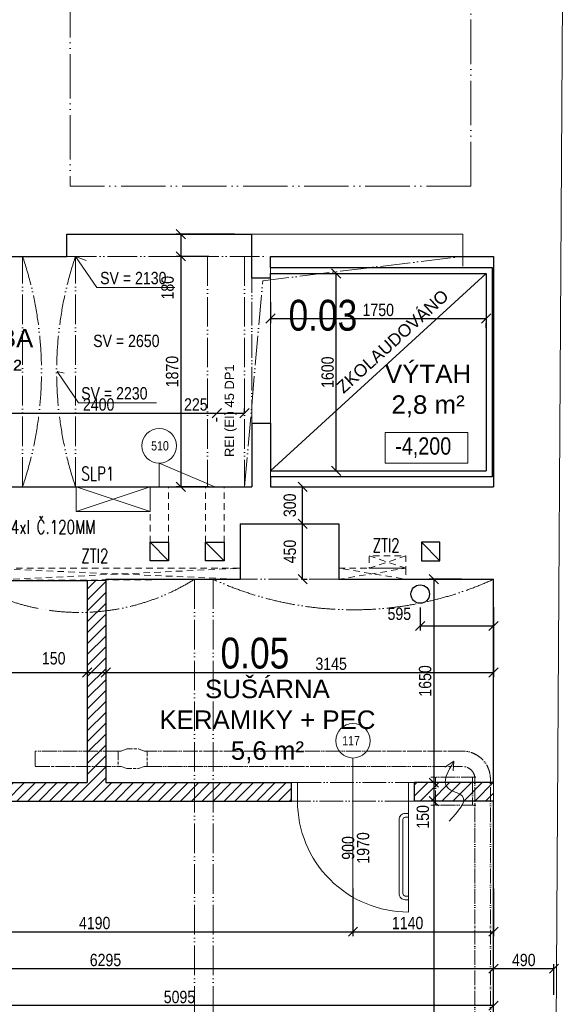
# Model space of a CAD drawing. Header units: millimetres. Extents: x -300958 to -108039, y 30118 to 292543.
# Tile 59 of 256: x -284116 to -279683, y 119277 to 127265. Entities that reach past the tile are written whole.
import ezdxf
from ezdxf.enums import TextEntityAlignment as Align

# ---------------------------------------------------------------- set-up
doc = ezdxf.new("R2010")
doc.units = ezdxf.units.MM
doc.header["$MEASUREMENT"] = 0
doc.linetypes.add('ACAD_ISO05W100', pattern=[33, 24, -3, 0, -3, 0, -3])
doc.linetypes.add('DGN Style 2', pattern=[879.857395, 527.914437, -351.942958])
doc.layers.get('0').update_dxf_attribs({"lineweight": 13})
doc.layers.get('Defpoints').update_dxf_attribs({"color": 3, "lineweight": 13})
for name, color, linetype, lineweight in [('dims', 7, 'Continuous', 9), ('dvere', 7, 'Continuous', 9), ('ETAPY', 7, 'Continuous', 0), ('legenda', 7, 'Continuous', 13), ('Materiály', 1, 'Continuous', 13), ('navrh', 1, 'Continuous', 9), ('popis', 7, 'Continuous', 9), ('PSV', 7, 'Continuous', 13), ('STAVEBNÍ ÚPRAVY', 7, 'Continuous', 13), ('tenka', 7, 'Continuous', 13), ('texts', 3, 'Continuous', 30), ('výškové kóty', 7, 'Continuous', 13), ('walls', 7, 'Continuous', 13), ('zarizovaky', 5, 'Continuous', 9), ('zařizovací předměty', 7, 'Continuous', 9)]:
    doc.layers.add(name, color=color, linetype=linetype, lineweight=lineweight)
doc.styles.add('GENERATED_STYLE_8', font='arial.ttf')
doc.styles.get("Standard").update_dxf_attribs({"font": 'txt.shx'})
doc.styles.add('STYLE-0', font='ARIALN.TTF')
doc.styles.add('Style-Arial', font='arial.ttf')
doc.dimstyles.new('arch', dxfattribs={"dimscale": 50, "dimtxt": 2.5, "dimasz": 2.5, "dimexe": 1.25, "dimexo": 0.9, "dimtad": 1, "dimdec": 0, "dimtxsty": 'STYLE-0', "dimblk": 'ARCHTICK', "dimcen": 2.5, "dimadec": 0, "dimazin": 0, "dimtfac": 1, "dimtdec": 0, "dimtmove": 2, "dimatfit": 3, "dimldrblk": 'ARCHTICK', "dimfxl": 0, "dimarcsym": 0})
pattern_1 = [(45, (-63000, 0), (-44.194174, 44.194174), [])]

# ---------------------------------------------------------------- blocks, each defined once
blk = doc.blocks.new('_ArchTick')
at = {"color": 0, "linetype": 'ByBlock', "flags": 128}
blk.add_lwpolyline([(-0.5, -0.5), (0.5, 0.5)], dxfattribs=at)
blk = doc.blocks.new('*D1930')
at = {"layer": 'Defpoints', "color": 0, "linetype": 'Continuous'}
for p in [(-280457.6, 122725), (-280757.6, 121075), (-280457.6, 121075)]:
    blk.add_point(p, dxfattribs=at)
at = {"layer": 'dims', "color": 0, "linetype": 'Continuous', "lineweight": -2}
for p, q in [((-280532.6, 122725), (-280795.1, 122725)), ((-280757.6, 122725), (-280757.6, 121075)), ((-280532.6, 121075), (-280795.1, 121075))]:
    blk.add_line(p, q, dxfattribs=at)
at = {"layer": 'dims', "color": 0, "linetype": 'Continuous', "lineweight": -2, "xscale": 75, "yscale": 75, "zscale": 75}
for p, rotation in [((-280757.6, 122725), 90), ((-280757.6, 121075), 270)]:
    blk.add_blockref('_ArchTick', p, dxfattribs=dict(at, rotation=rotation))
at = {"layer": 'dims', "color": 0, "linetype": 'Continuous', "insert": (-280827.4, 121900), "char_height": 100, "attachment_point": 5, "rotation": 90, "style": 'STYLE-0'}
blk.add_mtext('1650', dxfattribs=at)
blk = doc.blocks.new('*D1931')
at = {"layer": 'Defpoints', "color": 0, "linetype": 'Continuous'}
for p in [(-286567.6, 119565.7), (-286567.6, 119321.6), (-280272.6, 119321.6)]:
    blk.add_point(p, dxfattribs=at)
at = {"layer": 'dims', "color": 0, "linetype": 'Continuous', "lineweight": -2}
for p, q in [((-286567.6, 119396.6), (-286567.6, 119603.2)), ((-280272.6, 119396.6), (-280272.6, 119603.2)), ((-280272.6, 119565.7), (-286567.6, 119565.7))]:
    blk.add_line(p, q, dxfattribs=at)
at = {"layer": 'dims', "color": 0, "linetype": 'Continuous', "lineweight": -2, "xscale": 75, "yscale": 75, "zscale": 75, "rotation": 180}
blk.add_blockref('_ArchTick', (-286567.6, 119565.7), dxfattribs=at)
at = {"layer": 'dims', "color": 0, "linetype": 'Continuous', "lineweight": -2, "xscale": 75, "yscale": 75, "zscale": 75}
blk.add_blockref('_ArchTick', (-280272.6, 119565.7), dxfattribs=at)
at = {"layer": 'dims', "color": 0, "linetype": 'Continuous', "insert": (-283420.1, 119635.6), "char_height": 100, "attachment_point": 5, "style": 'STYLE-0'}
blk.add_mtext('6295', dxfattribs=at)
blk = doc.blocks.new('*D1932')
at = {"layer": 'Defpoints', "color": 0, "linetype": 'Continuous'}
for p in [(-281911, 123175), (-281821, 123175), (-281897.6, 122725)]:
    blk.add_point(p, dxfattribs=at)
at = {"layer": 'dims', "color": 0, "linetype": 'Continuous', "lineweight": -2}
for p, q in [((-281836, 123175), (-281783.5, 123175)), ((-281821, 122725), (-281821, 123175)), ((-281822.6, 122725), (-281783.5, 122725))]:
    blk.add_line(p, q, dxfattribs=at)
at = {"layer": 'dims', "color": 0, "linetype": 'Continuous', "lineweight": -2, "xscale": 75, "yscale": 75, "zscale": 75}
for p, rotation in [((-281821, 123175), 90), ((-281821, 122725), 270)]:
    blk.add_blockref('_ArchTick', p, dxfattribs=dict(at, rotation=rotation))
at = {"layer": 'dims', "color": 0, "linetype": 'Continuous', "insert": (-281924.4, 122950), "char_height": 100, "attachment_point": 5, "rotation": 90, "style": 'STYLE-0'}
blk.add_mtext('450', dxfattribs=at)
blk = doc.blocks.new('*D1933')
at = {"layer": 'Defpoints', "color": 0, "linetype": 'Continuous'}
for p in [(-282517.6, 124079.9), (-282517.6, 124072.7), (-284917.6, 123754.9)]:
    blk.add_point(p, dxfattribs=at)
at = {"layer": 'dims', "color": 0, "linetype": 'Continuous', "lineweight": -2}
for p, q in [((-284917.6, 123829.9), (-284917.6, 124110.2)), ((-284917.6, 124072.7), (-282517.6, 124072.7)), ((-282517.6, 124004.9), (-282517.6, 124035.2))]:
    blk.add_line(p, q, dxfattribs=at)
at = {"layer": 'dims', "color": 0, "linetype": 'Continuous', "lineweight": -2, "xscale": 75, "yscale": 75, "zscale": 75, "rotation": 180}
blk.add_blockref('_ArchTick', (-284917.6, 124072.7), dxfattribs=at)
at = {"layer": 'dims', "color": 0, "linetype": 'Continuous', "lineweight": -2, "xscale": 75, "yscale": 75, "zscale": 75}
blk.add_blockref('_ArchTick', (-282517.6, 124072.7), dxfattribs=at)
at = {"layer": 'dims', "color": 0, "linetype": 'Continuous', "insert": (-283475.1, 124142.5), "char_height": 100, "attachment_point": 5, "style": 'STYLE-0'}
blk.add_mtext('2400', dxfattribs=at)
blk = doc.blocks.new('*D1934')
at = {"layer": 'Defpoints', "color": 0, "linetype": 'Continuous'}
for p in [(-282297.9, 125525), (-282809.3, 125345), (-282507.6, 125345)]:
    blk.add_point(p, dxfattribs=at)
at = {"layer": 'dims', "color": 0, "linetype": 'Continuous', "lineweight": -2}
for p, q in [((-282372.9, 125525), (-282846.8, 125525)), ((-282809.3, 125525), (-282809.3, 125345)), ((-282582.6, 125345), (-282846.8, 125345))]:
    blk.add_line(p, q, dxfattribs=at)
at = {"layer": 'dims', "color": 0, "linetype": 'Continuous', "lineweight": -2, "xscale": 75, "yscale": 75, "zscale": 75}
for p, rotation in [((-282809.3, 125525), 90), ((-282809.3, 125345), 270)]:
    blk.add_blockref('_ArchTick', p, dxfattribs=dict(at, rotation=rotation))
at = {"layer": 'dims', "color": 0, "linetype": 'Continuous', "insert": (-282916, 125090.6), "char_height": 100, "attachment_point": 5, "rotation": 90, "style": 'STYLE-0'}
blk.add_mtext('180', dxfattribs=at)
blk = doc.blocks.new('*D1935')
at = {"layer": 'Defpoints', "color": 0, "linetype": 'Continuous'}
for p in [(-282292.6, 124072.7), (-282517.6, 124035.2), (-282292.6, 123994.7)]:
    blk.add_point(p, dxfattribs=at)
at = {"layer": 'dims', "color": 0, "linetype": 'Continuous', "lineweight": -2}
for p, q in [((-282517.6, 124072.7), (-282292.6, 124072.7)), ((-282292.6, 124069.7), (-282292.6, 124110.2))]:
    blk.add_line(p, q, dxfattribs=at)
at = {"layer": 'dims', "color": 0, "linetype": 'Continuous', "lineweight": -2, "xscale": 75, "yscale": 75, "zscale": 75, "rotation": 180}
blk.add_blockref('_ArchTick', (-282517.6, 124072.7), dxfattribs=at)
at = {"layer": 'dims', "color": 0, "linetype": 'Continuous', "lineweight": -2, "xscale": 75, "yscale": 75, "zscale": 75}
blk.add_blockref('_ArchTick', (-282292.6, 124072.7), dxfattribs=at)
at = {"layer": 'dims', "color": 0, "linetype": 'Continuous', "insert": (-282687.4, 124142.5), "char_height": 100, "attachment_point": 5, "style": 'STYLE-0'}
blk.add_mtext('225', dxfattribs=at)
blk = doc.blocks.new('*D1936')
at = {"layer": 'Defpoints', "color": 0, "linetype": 'Continuous'}
for p in [(-280867.6, 122571.5), (-280272.6, 122574.8), (-280272.6, 122346.2)]:
    blk.add_point(p, dxfattribs=at)
at = {"layer": 'dims', "color": 0, "linetype": 'Continuous', "lineweight": -2}
for p, q in [((-280867.6, 122496.5), (-280867.6, 122308.7)), ((-280272.6, 122499.8), (-280272.6, 122308.7)), ((-280867.6, 122346.2), (-280272.6, 122346.2))]:
    blk.add_line(p, q, dxfattribs=at)
at = {"layer": 'dims', "color": 0, "linetype": 'Continuous', "lineweight": -2, "xscale": 75, "yscale": 75, "zscale": 75, "rotation": 180}
blk.add_blockref('_ArchTick', (-280867.6, 122346.2), dxfattribs=at)
at = {"layer": 'dims', "color": 0, "linetype": 'Continuous', "lineweight": -2, "xscale": 75, "yscale": 75, "zscale": 75}
blk.add_blockref('_ArchTick', (-280272.6, 122346.2), dxfattribs=at)
at = {"layer": 'dims', "color": 0, "linetype": 'Continuous', "insert": (-281036.7, 122444.4), "char_height": 100, "attachment_point": 5, "style": 'STYLE-0'}
blk.add_mtext('595', dxfattribs=at)
blk = doc.blocks.new('*D1937')
at = {"layer": 'Defpoints', "color": 0, "linetype": 'Continuous'}
for p in [(-282507.6, 125345), (-282809.3, 123475), (-282507.6, 123475)]:
    blk.add_point(p, dxfattribs=at)
at = {"layer": 'dims', "color": 0, "linetype": 'Continuous', "lineweight": -2}
for p, q in [((-282582.6, 125345), (-282846.8, 125345)), ((-282809.3, 125345), (-282809.3, 123475)), ((-282582.6, 123475), (-282846.8, 123475))]:
    blk.add_line(p, q, dxfattribs=at)
at = {"layer": 'dims', "color": 0, "linetype": 'Continuous', "lineweight": -2, "xscale": 75, "yscale": 75, "zscale": 75}
for p, rotation in [((-282809.3, 125345), 90), ((-282809.3, 123475), 270)]:
    blk.add_blockref('_ArchTick', p, dxfattribs=dict(at, rotation=rotation))
at = {"layer": 'dims', "color": 0, "linetype": 'Continuous', "insert": (-282879.1, 124410), "char_height": 100, "attachment_point": 5, "rotation": 90, "style": 'STYLE-0'}
blk.add_mtext('1870', dxfattribs=at)
blk = doc.blocks.new('*D1938')
at = {"layer": 'Defpoints', "color": 0, "linetype": 'Continuous'}
for p in [(-281911, 123475), (-281821, 123475), (-281897.6, 123175)]:
    blk.add_point(p, dxfattribs=at)
at = {"layer": 'dims', "color": 0, "linetype": 'Continuous', "lineweight": -2}
for p, q in [((-281836, 123475), (-281783.5, 123475)), ((-281821, 123175), (-281821, 123475)), ((-281822.6, 123175), (-281783.5, 123175))]:
    blk.add_line(p, q, dxfattribs=at)
at = {"layer": 'dims', "color": 0, "linetype": 'Continuous', "lineweight": -2, "xscale": 75, "yscale": 75, "zscale": 75}
for p, rotation in [((-281821, 123475), 90), ((-281821, 123175), 270)]:
    blk.add_blockref('_ArchTick', p, dxfattribs=dict(at, rotation=rotation))
at = {"layer": 'dims', "color": 0, "linetype": 'Continuous', "insert": (-281924.4, 123325), "char_height": 100, "attachment_point": 5, "rotation": 90, "style": 'STYLE-0'}
blk.add_mtext('300', dxfattribs=at)
blk = doc.blocks.new('*D1945')
at = {"layer": 'Defpoints', "color": 0, "linetype": 'Continuous'}
for p in [(-286567.6, 122394.1), (-283567.6, 122394.1), (-283567.6, 121969.1)]:
    blk.add_point(p, dxfattribs=at)
at = {"layer": 'dims', "color": 0, "linetype": 'Continuous', "lineweight": -2}
for p, q in [((-286567.6, 122319.1), (-286567.6, 121931.6)), ((-283567.6, 122319.1), (-283567.6, 121931.6)), ((-286567.6, 121969.1), (-283567.6, 121969.1))]:
    blk.add_line(p, q, dxfattribs=at)
at = {"layer": 'dims', "color": 0, "linetype": 'Continuous', "lineweight": -2, "xscale": 75, "yscale": 75, "zscale": 75, "rotation": 180}
blk.add_blockref('_ArchTick', (-286567.6, 121969.1), dxfattribs=at)
at = {"layer": 'dims', "color": 0, "linetype": 'Continuous', "lineweight": -2, "xscale": 75, "yscale": 75, "zscale": 75}
blk.add_blockref('_ArchTick', (-283567.6, 121969.1), dxfattribs=at)
at = {"layer": 'dims', "color": 0, "linetype": 'Continuous', "insert": (-285067.6, 122038.9), "char_height": 100, "attachment_point": 5, "style": 'STYLE-0'}
blk.add_mtext('3000', dxfattribs=at)
blk = doc.blocks.new('*D1946')
at = {"layer": 'Defpoints', "color": 0, "linetype": 'Continuous'}
for p in [(-283567.6, 122394.1), (-283417.6, 122404.1), (-283417.6, 121969.1)]:
    blk.add_point(p, dxfattribs=at)
at = {"layer": 'dims', "color": 0, "linetype": 'Continuous', "lineweight": -2}
for p, q in [((-283567.6, 122319.1), (-283567.6, 121931.6)), ((-283417.6, 122329.1), (-283417.6, 121931.6)), ((-283567.6, 121969.1), (-283417.6, 121969.1))]:
    blk.add_line(p, q, dxfattribs=at)
at = {"layer": 'dims', "color": 0, "linetype": 'Continuous', "lineweight": -2, "xscale": 75, "yscale": 75, "zscale": 75, "rotation": 180}
blk.add_blockref('_ArchTick', (-283567.6, 121969.1), dxfattribs=at)
at = {"layer": 'dims', "color": 0, "linetype": 'Continuous', "lineweight": -2, "xscale": 75, "yscale": 75, "zscale": 75}
blk.add_blockref('_ArchTick', (-283417.6, 121969.1), dxfattribs=at)
at = {"layer": 'dims', "color": 0, "linetype": 'Continuous', "insert": (-283839.8, 122083.3), "char_height": 100, "attachment_point": 5, "style": 'STYLE-0'}
blk.add_mtext('150', dxfattribs=at)
blk = doc.blocks.new('*D1947')
at = {"layer": 'Defpoints', "color": 0, "linetype": 'Continuous'}
for p in [(-283417.6, 122404.1), (-280272.6, 122404.1), (-280272.6, 121969.1)]:
    blk.add_point(p, dxfattribs=at)
at = {"layer": 'dims', "color": 0, "linetype": 'Continuous', "lineweight": -2}
for p, q in [((-283417.6, 122329.1), (-283417.6, 121931.6)), ((-280272.6, 122329.1), (-280272.6, 121931.6)), ((-283417.6, 121969.1), (-280272.6, 121969.1))]:
    blk.add_line(p, q, dxfattribs=at)
at = {"layer": 'dims', "color": 0, "linetype": 'Continuous', "lineweight": -2, "xscale": 75, "yscale": 75, "zscale": 75, "rotation": 180}
blk.add_blockref('_ArchTick', (-283417.6, 121969.1), dxfattribs=at)
at = {"layer": 'dims', "color": 0, "linetype": 'Continuous', "lineweight": -2, "xscale": 75, "yscale": 75, "zscale": 75}
blk.add_blockref('_ArchTick', (-280272.6, 121969.1), dxfattribs=at)
at = {"layer": 'dims', "color": 0, "linetype": 'Continuous', "insert": (-281589.9, 122038.9), "char_height": 100, "attachment_point": 5, "style": 'STYLE-0'}
blk.add_mtext('3145', dxfattribs=at)
blk = doc.blocks.new('*D1948')
at = {"layer": 'Defpoints', "color": 0, "linetype": 'Continuous'}
for p in [(-280657.6, 121075), (-280757.6, 120925), (-280472.6, 120925)]:
    blk.add_point(p, dxfattribs=at)
at = {"layer": 'dims', "color": 0, "linetype": 'Continuous', "lineweight": -2}
for p, q in [((-280732.6, 121075), (-280795.1, 121075)), ((-280757.6, 121075), (-280757.6, 120925)), ((-280547.6, 120925), (-280795.1, 120925))]:
    blk.add_line(p, q, dxfattribs=at)
at = {"layer": 'dims', "color": 0, "linetype": 'Continuous', "lineweight": -2, "xscale": 75, "yscale": 75, "zscale": 75}
for p, rotation in [((-280757.6, 121075), 90), ((-280757.6, 120925), 270)]:
    blk.add_blockref('_ArchTick', p, dxfattribs=dict(at, rotation=rotation))
at = {"layer": 'dims', "color": 0, "linetype": 'Continuous', "insert": (-280845.6, 120797.4), "char_height": 100, "attachment_point": 5, "rotation": 90, "style": 'STYLE-0'}
blk.add_mtext('150', dxfattribs=at)
blk = doc.blocks.new('*D1949')
at = {"layer": 'Defpoints', "color": 0, "linetype": 'Continuous'}
for p in [(-280272.6, 120925), (-280757.6, 116980), (-280457.6, 116980)]:
    blk.add_point(p, dxfattribs=at)
at = {"layer": 'dims', "color": 0, "linetype": 'Continuous', "lineweight": -2}
for p, q in [((-280347.6, 120925), (-280795.1, 120925)), ((-280757.6, 120925), (-280757.6, 116980)), ((-280532.6, 116980), (-280795.1, 116980))]:
    blk.add_line(p, q, dxfattribs=at)
at = {"layer": 'dims', "color": 0, "linetype": 'Continuous', "lineweight": -2, "xscale": 75, "yscale": 75, "zscale": 75}
for p, rotation in [((-280757.6, 120925), 90), ((-280757.6, 116980), 270)]:
    blk.add_blockref('_ArchTick', p, dxfattribs=dict(at, rotation=rotation))
at = {"layer": 'dims', "color": 0, "linetype": 'Continuous', "insert": (-280827.4, 118952.5), "char_height": 100, "attachment_point": 5, "rotation": 90, "style": 'STYLE-0'}
blk.add_mtext('3945', dxfattribs=at)
blk = doc.blocks.new('*D1999')
at = {"layer": 'Defpoints', "color": 0, "linetype": 'Continuous'}
for p in [(-280272.6, 119565.7), (-280272.6, 119393.4), (-279782.6, 119278.4)]:
    blk.add_point(p, dxfattribs=at)
at = {"layer": 'dims', "color": 0, "linetype": 'Continuous', "lineweight": -2}
for p, q in [((-280272.6, 119468.4), (-280272.6, 119603.2)), ((-279782.6, 119353.4), (-279782.6, 119603.2)), ((-279782.6, 119565.7), (-280272.6, 119565.7))]:
    blk.add_line(p, q, dxfattribs=at)
at = {"layer": 'dims', "color": 0, "linetype": 'Continuous', "lineweight": -2, "xscale": 75, "yscale": 75, "zscale": 75, "rotation": 180}
blk.add_blockref('_ArchTick', (-280272.6, 119565.7), dxfattribs=at)
at = {"layer": 'dims', "color": 0, "linetype": 'Continuous', "lineweight": -2, "xscale": 75, "yscale": 75, "zscale": 75}
blk.add_blockref('_ArchTick', (-279782.6, 119565.7), dxfattribs=at)
at = {"layer": 'dims', "color": 0, "linetype": 'Continuous', "insert": (-280027.6, 119635.6), "char_height": 100, "attachment_point": 5, "style": 'STYLE-0'}
blk.add_mtext('490', dxfattribs=at)
blk = doc.blocks.new('*D2030')
at = {"layer": 'Defpoints', "color": 0, "linetype": 'Continuous'}
for p in [(-285602.6, 120290.7), (-281412.6, 120290.7), (-281412.6, 119865.7)]:
    blk.add_point(p, dxfattribs=at)
at = {"layer": 'dims', "color": 0, "linetype": 'Continuous', "lineweight": -2}
for p, q in [((-285602.6, 120215.7), (-285602.6, 119828.2)), ((-281412.6, 120215.7), (-281412.6, 119828.2)), ((-285602.6, 119865.7), (-281412.6, 119865.7))]:
    blk.add_line(p, q, dxfattribs=at)
at = {"layer": 'dims', "color": 0, "linetype": 'Continuous', "lineweight": -2, "xscale": 75, "yscale": 75, "zscale": 75, "rotation": 180}
blk.add_blockref('_ArchTick', (-285602.6, 119865.7), dxfattribs=at)
at = {"layer": 'dims', "color": 0, "linetype": 'Continuous', "lineweight": -2, "xscale": 75, "yscale": 75, "zscale": 75}
blk.add_blockref('_ArchTick', (-281412.6, 119865.7), dxfattribs=at)
at = {"layer": 'dims', "color": 0, "linetype": 'Continuous', "insert": (-283507.6, 119935.6), "char_height": 100, "attachment_point": 5, "style": 'STYLE-0'}
blk.add_mtext('4190', dxfattribs=at)
blk = doc.blocks.new('*D2031')
at = {"layer": 'Defpoints', "color": 0, "linetype": 'Continuous'}
for p in [(-281412.6, 120290.7), (-280272.6, 120290.7), (-280272.6, 119865.7)]:
    blk.add_point(p, dxfattribs=at)
at = {"layer": 'dims', "color": 0, "linetype": 'Continuous', "lineweight": -2}
for p, q in [((-281412.6, 120215.7), (-281412.6, 119828.2)), ((-280272.6, 120215.7), (-280272.6, 119828.2)), ((-281412.6, 119865.7), (-280272.6, 119865.7))]:
    blk.add_line(p, q, dxfattribs=at)
at = {"layer": 'dims', "color": 0, "linetype": 'Continuous', "lineweight": -2, "xscale": 75, "yscale": 75, "zscale": 75, "rotation": 180}
blk.add_blockref('_ArchTick', (-281412.6, 119865.7), dxfattribs=at)
at = {"layer": 'dims', "color": 0, "linetype": 'Continuous', "lineweight": -2, "xscale": 75, "yscale": 75, "zscale": 75}
blk.add_blockref('_ArchTick', (-280272.6, 119865.7), dxfattribs=at)
at = {"layer": 'dims', "color": 0, "linetype": 'Continuous', "insert": (-280969.6, 119935.6), "char_height": 100, "attachment_point": 5, "style": 'STYLE-0'}
blk.add_mtext('1140', dxfattribs=at)
blk = doc.blocks.new('*D2033')
at = {"layer": 'Defpoints', "color": 0, "linetype": 'Continuous'}
for p in [(-282082.6, 125047.2), (-280332.6, 124841.1), (-280332.6, 124840.1)]:
    blk.add_point(p, dxfattribs=at)
at = {"layer": 'dims', "color": 0, "linetype": 'Continuous', "lineweight": -2}
for p, q in [((-282082.6, 124972.2), (-282082.6, 124802.6)), ((-282082.6, 124840.1), (-280332.6, 124840.1)), ((-280332.6, 124766.1), (-280332.6, 124802.6))]:
    blk.add_line(p, q, dxfattribs=at)
at = {"layer": 'dims', "color": 0, "linetype": 'Continuous', "lineweight": -2, "xscale": 75, "yscale": 75, "zscale": 75, "rotation": 180}
blk.add_blockref('_ArchTick', (-282082.6, 124840.1), dxfattribs=at)
at = {"layer": 'dims', "color": 0, "linetype": 'Continuous', "lineweight": -2, "xscale": 75, "yscale": 75, "zscale": 75}
blk.add_blockref('_ArchTick', (-280332.6, 124840.1), dxfattribs=at)
at = {"layer": 'dims', "color": 0, "linetype": 'Continuous', "insert": (-281207.6, 124909.9), "char_height": 100, "attachment_point": 5, "style": 'STYLE-0'}
blk.add_mtext('1750', dxfattribs=at)
blk = doc.blocks.new('*D2034')
at = {"layer": 'Defpoints', "color": 0, "linetype": 'Continuous'}
for p in [(-282082.6, 125205), (-281548.6, 125205), (-282082.6, 123605)]:
    blk.add_point(p, dxfattribs=at)
at = {"layer": 'dims', "color": 0, "linetype": 'Continuous', "lineweight": -2}
for p, q in [((-282007.6, 125205), (-281511.1, 125205)), ((-281548.6, 123605), (-281548.6, 125205)), ((-282007.6, 123605), (-281511.1, 123605))]:
    blk.add_line(p, q, dxfattribs=at)
at = {"layer": 'dims', "color": 0, "linetype": 'Continuous', "lineweight": -2, "xscale": 75, "yscale": 75, "zscale": 75}
for p, rotation in [((-281548.6, 125205), 90), ((-281548.6, 123605), 270)]:
    blk.add_blockref('_ArchTick', p, dxfattribs=dict(at, rotation=rotation))
at = {"layer": 'dims', "color": 0, "linetype": 'Continuous', "insert": (-281618.4, 124405), "char_height": 100, "attachment_point": 5, "rotation": 90, "style": 'STYLE-0'}
blk.add_mtext('1600', dxfattribs=at)
blk = doc.blocks.new('*D1909')
at = {"layer": 'Defpoints', "color": 0, "linetype": 'Continuous'}
for p in [(-285367.6, 119265.7), (-285367.6, 119021.6), (-280272.6, 119021.6)]:
    blk.add_point(p, dxfattribs=at)
at = {"layer": 'dims', "color": 0, "linetype": 'Continuous', "lineweight": -2}
for p, q in [((-285367.6, 119096.6), (-285367.6, 119303.2)), ((-280272.6, 119265.7), (-285367.6, 119265.7)), ((-280272.6, 119096.6), (-280272.6, 119303.2))]:
    blk.add_line(p, q, dxfattribs=at)
at = {"layer": 'dims', "color": 0, "linetype": 'Continuous', "lineweight": -2, "xscale": 75, "yscale": 75, "zscale": 75, "rotation": 180}
blk.add_blockref('_ArchTick', (-285367.6, 119265.7), dxfattribs=at)
at = {"layer": 'dims', "color": 0, "linetype": 'Continuous', "lineweight": -2, "xscale": 75, "yscale": 75, "zscale": 75}
blk.add_blockref('_ArchTick', (-280272.6, 119265.7), dxfattribs=at)
at = {"layer": 'dims', "color": 0, "linetype": 'Continuous', "insert": (-282820.1, 119335.6), "char_height": 100, "attachment_point": 5, "style": 'STYLE-0'}
blk.add_mtext('5095', dxfattribs=at)

msp = doc.modelspace()

# ---------------------------------------------------------------- hatches: boundary and pattern name
at = {"layer": 'Materiály', "linetype": 'Continuous'}
h = msp.add_hatch(dxfattribs=at)
h.set_pattern_fill('ANSI31', color=256, scale=500, style=0)
h.set_pattern_definition(pattern_1)
h.paths.add_polyline_path([(-283417.6, 122715), (-283567.6, 122715), (-283567.6, 122457, 0.021483), (-283417.6, 122468.8)])
h.paths.add_polyline_path([(-283417.6, 122468.8, -0.021483), (-283567.6, 122457), (-283567.6, 121331.1), (-283417.6, 121331.1)])
h.paths.add_polyline_path([(-283567.6, 121331.1), (-283567.6, 121206.1), (-283417.6, 121206.1), (-283417.6, 121331.1)])
h.paths.add_polyline_path([(-283417.6, 121206.1), (-283567.6, 121206.1), (-283567.6, 121075), (-284547.6, 121075), (-284547.6, 120925), (-282697.6, 120925), (-282697.6, 121075), (-283417.6, 121075)])
h.paths.add_polyline_path([(-284547.6, 121075), (-284637.6, 121075), (-284637.6, 121005), (-284637.6, 120925), (-284547.6, 120925)])
h.paths.add_polyline_path([(-282697.6, 120925), (-282547.6, 120925), (-282547.6, 121075), (-282697.6, 121075)])
h.paths.add_polyline_path([(-282547.6, 121075), (-282547.6, 120925), (-281912.6, 120925), (-281912.6, 121075)])
h = msp.add_hatch(dxfattribs=at)
h.set_pattern_fill('ANSI31', color=256, scale=500, style=0)
h.set_pattern_definition(pattern_1)
h.paths.add_polyline_path([(-280272.6, 121075), (-280298.4, 121075), (-280298.4, 120925), (-280272.6, 120925)])
h.paths.add_polyline_path([(-280298.4, 121075), (-280423.4, 121075), (-280423.4, 120925), (-280298.4, 120925)])
h.paths.add_polyline_path([(-280423.4, 121075), (-280443.6, 121075), (-280443.6, 120925), (-280423.4, 120925)])
edge = h.paths.add_edge_path()
edge.add_line((-280443.6, 121075), (-280664.8, 121075))
edge.add_spline(control_points=[(-280664.8, 121075), (-280663.6, 121059.5), (-280643.8, 121011), (-280521.7, 120986.3), (-280512.3, 120940.5), (-280515.2, 120925)], knot_values=[166.725186, 166.725186, 166.725186, 166.725186, 221.436221, 360.727283, 420.047711, 420.047711, 420.047711, 420.047711], degree=3, periodic=0)
edge.add_line((-280515.2, 120925), (-280443.6, 120925))
edge.add_line((-280443.6, 120925), (-280443.6, 121075))
edge = h.paths.add_edge_path()
edge.add_spline(control_points=[(-280515.2, 120925), (-280512.3, 120940.5), (-280521.7, 120986.3), (-280643.8, 121011), (-280663.6, 121059.5), (-280664.8, 121075)], knot_values=[166.725186, 166.725186, 166.725186, 166.725186, 226.045614, 365.336676, 420.047711, 420.047711, 420.047711, 420.047711], degree=3, periodic=0)
edge.add_line((-280664.8, 121075), (-280743.6, 121075))
edge.add_line((-280743.6, 121075), (-280743.6, 120925))
edge.add_line((-280743.6, 120925), (-280515.2, 120925))
h.paths.add_polyline_path([(-280743.6, 121075), (-280912.6, 121075), (-280912.6, 120925), (-280743.6, 120925)])

# ---------------------------------------------------------------- linework, layer by layer
at = {"layer": 'dvere', "linetype": 'ACAD_ISO05W100', "ltscale": 8}
for p, q in [((-282232.6, 123992), (-282232.6, 125172)), ((-281862.6, 121075), (-280962.6, 121075)), ((-280962.6, 120925), (-281862.6, 120925))]:
    msp.add_line(p, q, dxfattribs=at)
at = {"layer": 'dvere', "linetype": 'Continuous'}
msp.add_line((-281412.6, 121275), (-281412.6, 120087.7), dxfattribs=at)
at = {"layer": 'dvere', "linetype": 'Continuous', "flags": 128}
for points in [[(-281912.6, 121075), (-281862.6, 121075), (-281862.6, 120925), (-281912.6, 120925)], [(-280912.6, 121075), (-280962.6, 121075), (-280962.6, 120925), (-280912.6, 120925)]]:
    msp.add_lwpolyline(points, dxfattribs=at)
msp.add_lwpolyline([(-280962.6, 120925), (-280962.6, 120025), (-280962.6, 120925), (-280962.6, 120025, -0.414214), (-281862.6, 120925)], format="xyb", dxfattribs=at)
at = {"layer": 'navrh', "linetype": 'Continuous', "lineweight": 30}
for p, q in [((-283567.6, 122715), (-283567.6, 121075)), ((-283417.6, 122725), (-283417.6, 121075)), ((-284637.6, 121075), (-283567.6, 121075)), ((-283417.6, 121075), (-281912.6, 121075)), ((-281912.6, 120925), (-281912.6, 121075)), ((-280912.6, 120925), (-280912.6, 121075)), ((-280272.6, 121075), (-280912.6, 121075)), ((-284637.6, 120925), (-281912.6, 120925)), ((-280272.6, 120925), (-280912.6, 120925))]:
    msp.add_line(p, q, dxfattribs=at)
at = {"layer": 'popis', "linetype": 'Continuous'}
for p, q in [((-280666.6, 121200.5), (-280593.6, 121249.5)), ((-280593.6, 121249.5), (-280600.6, 121170.5))]:
    msp.add_line(p, q, dxfattribs=at)
at = {"layer": 'popis', "flags": 128}
for points in [[(-282856.9, 125091.6), (-283491.2, 125091.6), (-283662.6, 125345), (-283576.5, 125312.1)], [(-283005.5, 124156.6), (-283639.8, 124156.6), (-283811.2, 124410), (-283755.8, 124396.8)]]:
    msp.add_lwpolyline(points, dxfattribs=at)
at = {"layer": 'popis', "linetype": 'Continuous'}
msp.add_spline([(-280593.6, 121249.5), (-280646.6, 121034.5), (-280525.6, 120965.5), (-280633.6, 120763.5)], degree=3, dxfattribs=at)
at = {"layer": 'PSV', "linetype": 'Continuous', "lineweight": 0}
for p in [(-282532.6, 123475), (-282984.3, 123475)]:
    msp.add_line(p, (-282984.3, 123667.8), dxfattribs=at)
for centre in [(-282984.3, 123807.9), (-281412.6, 121415)]:
    msp.add_circle(centre, 140.1, dxfattribs=at)
at = {"layer": 'STAVEBNÍ ÚPRAVY', "linetype": 'Continuous', "lineweight": 13}
for p, q in [((-283657.6, 123275), (-283057.6, 123475)), ((-283057.6, 123275), (-283657.6, 123475))]:
    msp.add_line(p, q, dxfattribs=at)
at = {"layer": 'STAVEBNÍ ÚPRAVY', "linetype": 'Continuous', "lineweight": 13, "flags": 128}
msp.add_lwpolyline([(-283657.6, 123475), (-283057.6, 123475), (-283057.6, 123275), (-283657.6, 123275)], close=True, dxfattribs=at)
at = {"layer": 'tenka', "linetype": 'Continuous'}
for p, q in [((-279682.6, 132620), (-279782.6, 116190)), ((-282517.6, 125525), (-280522.6, 125525)), ((-280522.6, 125525), (-280522.6, 125265)), ((-282082.6, 125205), (-282082.6, 125255)), ((-282082.6, 123992), (-282082.6, 125172)), ((-282082.6, 123605), (-282082.6, 123555)), ((-283567.6, 122715), (-283417.6, 122715)), ((-280272.6, 120925), (-280272.6, 121075))]:
    msp.add_line(p, q, dxfattribs=at)
at = {"layer": 'tenka', "linetype": 'ACAD_ISO05W100', "ltscale": 10}
for p, q in [((-284092.6, 123475), (-284092.6, 125345)), ((-283732.6, 125345), (-282082.6, 125345)), ((-283662.6, 123475), (-283662.6, 125345)), ((-282592.6, 125345), (-282592.6, 123475)), ((-282292.6, 125345), (-282292.6, 123475)), ((-281527.6, 122725), (-282327.6, 122725))]:
    msp.add_line(p, q, dxfattribs=at)
at = {"layer": 'tenka', "linetype": 'DGN Style 2', "ltscale": 0.1}
for p, q in [((-283057.6, 123025), (-283057.6, 123475)), ((-282907.6, 123025), (-282907.6, 123475)), ((-282607.6, 123025), (-282607.6, 123475)), ((-282457.6, 123025), (-282457.6, 123475)), ((-280982.7, 122814.9), (-280982.7, 122725))]:
    msp.add_line(p, q, dxfattribs=at)
at = {"layer": 'tenka', "linetype": 'ACAD_ISO05W100', "ltscale": 15, "flags": 128}
for points in [[(-280457.6, 125915), (-283707.6, 125915), (-283707.6, 132005)], [(-280457.6, 125915), (-280457.6, 132005), (-283707.6, 132005)]]:
    msp.add_lwpolyline(points, dxfattribs=at)
at = {"layer": 'tenka', "linetype": 'ACAD_ISO05W100', "ltscale": 10, "flags": 128}
for points in [[(-284092.6, 125345, -0.164277), (-284092.6, 123475)], [(-283662.6, 125345, 0.164277), (-283662.6, 123475)], [(-282697.6, 122725, -0.285537), (-284547.6, 122715)], [(-280272.6, 122725, -0.217786), (-282547.6, 122725)]]:
    msp.add_lwpolyline(points, format="xyb", dxfattribs=at)
for points in [[(-282292.6, 123475), (-282144.5, 125146.9), (-280522.6, 125345)], [(-282697.6, 122725), (-282697.6, 116980)], [(-282547.6, 122725), (-282547.6, 116980)]]:
    msp.add_lwpolyline(points, dxfattribs=at)
at = {"layer": 'tenka', "linetype": 'DGN Style 2', "ltscale": 0.1, "flags": 128}
for points in [[(-281282.7, 122914.9), (-280982.7, 122814.9), (-281282.6, 122815), (-280982.7, 122914.9)], [(-284397.6, 122715), (-284397.6, 122815), (-282327.6, 122814.7), (-284397.6, 122715), (-282327.6, 122725), (-284397.6, 122815)], [(-281527.6, 122725), (-281527.6, 122815), (-280982.7, 122814.9), (-281527.6, 122725), (-280982.7, 122725), (-281527.6, 122815)]]:
    msp.add_lwpolyline(points, dxfattribs=at)
msp.add_lwpolyline([(-281282.6, 122815), (-280982.7, 122814.9), (-280982.7, 122914.9), (-281282.7, 122914.9)], close=True, dxfattribs=at)
at = {"layer": 'výškové kóty', "linetype": 'Continuous', "lineweight": 0, "flags": 128}
msp.add_lwpolyline([(-281150.9, 123917.1), (-280480.2, 123917.1), (-280480.2, 123667.6), (-281150.9, 123667.6)], close=True, dxfattribs=at)
at = {"layer": 'walls', "linetype": 'Continuous', "lineweight": 30}
for p, q in [((-283732.6, 125345), (-283732.6, 125525)), ((-283732.6, 125525), (-282232.6, 125525)), ((-282232.6, 125172), (-282232.6, 125525)), ((-284292.6, 125345), (-283732.6, 125345)), ((-282082.6, 125255), (-282082.6, 125345)), ((-282082.6, 125345), (-280272.6, 125345)), ((-280272.6, 125345), (-280272.6, 123475)), ((-282082.6, 125205), (-280332.6, 125205)), ((-282082.6, 125172), (-282082.6, 125205)), ((-282082.6, 123605), (-280332.6, 125205)), ((-280332.6, 125205), (-280332.6, 123605)), ((-282232.6, 125172), (-282082.6, 125172)), ((-282232.6, 125172), (-282082.6, 125172)), ((-282232.6, 123992), (-282082.6, 123992)), ((-282232.6, 123992), (-282082.6, 123992)), ((-282232.6, 123992), (-282232.6, 123475)), ((-282082.6, 123992), (-282082.6, 123605)), ((-282082.6, 123605), (-280332.6, 123605)), ((-282082.6, 123555), (-282082.6, 123475)), ((-284292.6, 123475), (-282232.6, 123475)), ((-282082.6, 123475), (-280272.6, 123475)), ((-282327.6, 123175), (-281527.6, 123175)), ((-282327.6, 123175), (-282327.6, 122725)), ((-281527.6, 123175), (-281527.6, 122725)), ((-283057.6, 123025), (-282907.6, 122875)), ((-282607.6, 123025), (-282457.6, 122875)), ((-280857.6, 123025), (-280707.6, 122875)), ((-284397.6, 122715), (-283567.6, 122715)), ((-283417.6, 122725), (-282327.6, 122725)), ((-281527.6, 122725), (-280272.6, 122725)), ((-280272.6, 121075), (-280272.6, 122725)), ((-280272.6, 116980), (-280272.6, 120925))]:
    msp.add_line(p, q, dxfattribs=at)
at = {"layer": 'walls', "linetype": 'Continuous', "lineweight": 30, "flags": 128}
msp.add_lwpolyline([(-282082.6, 125255), (-280282.6, 125255), (-280282.6, 123555), (-282082.6, 123555)], dxfattribs=at)
for points in [[(-283057.6, 123025), (-282907.6, 123025), (-282907.6, 122875), (-283057.6, 122875)], [(-282607.6, 123025), (-282457.6, 123025), (-282457.6, 122875), (-282607.6, 122875)], [(-280707.6, 123025), (-280857.6, 123025), (-280857.6, 122875), (-280707.6, 122875)]]:
    msp.add_lwpolyline(points, close=True, dxfattribs=at)
at = {"layer": 'walls', "linetype": 'Continuous', "lineweight": 30}
msp.add_circle((-280867.6, 122605), 75, dxfattribs=at)
at = {"layer": 'zarizovaky', "linetype": 'Continuous', "lineweight": 0, "flags": 128}
for points in [[(-280963.5, 120125), (-280988.5, 120125, -0.414214), (-281038.5, 120175), (-281038.5, 120775, -0.414214), (-280988.5, 120825), (-280962.6, 120825), (-280962.6, 120825)], [(-280963.5, 120155), (-280988.5, 120155, -0.414214), (-281008.5, 120175), (-281008.5, 120775, -0.414214), (-280988.5, 120795), (-280962.6, 120795)]]:
    msp.add_lwpolyline(points, format="xyb", dxfattribs=at)
at = {"layer": 'zařizovací předměty', "linetype": 'ACAD_ISO05W100', "lineweight": 0, "ltscale": 5}
for p, q in [((-283317.6, 121331.1), (-283990.7, 121331.1)), ((-283990.7, 121331.1), (-283990.7, 121206.1)), ((-280523.4, 121330.5), (-283081.6, 121330.5)), ((-283990.7, 121206.1), (-283317.6, 121206.1)), ((-283081.6, 121205.5), (-280523.4, 121205.5)), ((-280416.6, 121119.5), (-280782.6, 121119.5)), ((-280743.6, 120891.5), (-280743.6, 121119.5)), ((-280443.6, 121119.5), (-280443.6, 120891.5)), ((-280423.4, 117283.9), (-280423.4, 121105.5)), ((-280298.4, 117283.9), (-280298.4, 121105.5)), ((-280416.6, 120891.5), (-280782.6, 120891.5))]:
    msp.add_line(p, q, dxfattribs=at)
at = {"layer": 'zařizovací předměty', "linetype": 'ACAD_ISO05W100', "lineweight": 0, "ltscale": 5, "flags": 128}
msp.add_lwpolyline([(-283317.6, 121331.1), (-283293.6, 121331.1), (-283247.6, 121348.9), (-283151.6, 121348.9), (-283105.6, 121331.7), (-283081.6, 121331.7), (-283081.6, 121206.7), (-283105.6, 121206.7), (-283151.6, 121188.9), (-283247.6, 121188.9), (-283293.6, 121206.1), (-283317.6, 121206.1), (-283317.6, 121331.1)], dxfattribs=at)
at = {"layer": 'zařizovací předměty', "linetype": 'ACAD_ISO05W100', "lineweight": 0, "ltscale": 5}
for radius in [225, 100]:
    msp.add_arc((-280523.4, 121105.5), radius, 0, 90, dxfattribs=at)

# ---------------------------------------------------------------- texts
at = {"layer": 'dims', "linetype": 'Continuous', "style": 'STYLE-0'}
for s, p in [('SV = 2130', (-283194.5, 125168.9)), ('SV = 2650', (-283250.8, 124659.1)), ('SV = 2230', (-283348.1, 124233.9))]:
    msp.add_text(s, height=100, dxfattribs=at).set_placement(p, align=Align.MIDDLE_CENTER)
at = {"layer": 'dvere', "linetype": 'Continuous', "insert": (-281390.7, 120545.3), "char_height": 100, "attachment_point": 5, "rotation": 90, "line_spacing_factor": 0.72871, "style": 'STYLE-0'}
msp.add_mtext('900\\P1970', dxfattribs=at)
at = {"layer": 'ETAPY', "linetype": 'Continuous', "lineweight": 30, "insert": (-281556.8, 124300.9), "char_height": 100, "width": 1917.071, "attachment_point": 1, "rotation": 42.249, "style": 'GENERATED_STYLE_8'}
msp.add_mtext('\\A1;ZKOLAUDOVÁNO', dxfattribs=at)
at = {"layer": 'legenda', "linetype": 'Continuous', "lineweight": 0, "insert": (-284187.7, 123148.7), "char_height": 112, "attachment_point": 4, "rotation": 0.00909, "line_spacing_factor": 0.803213, "style": 'Style-Arial'}
msp.add_mtext('{\\Fromans|c238;\\W0.71429;4xI Č.120MM}', dxfattribs=at)
at = {"layer": 'popis', "linetype": 'Continuous', "lineweight": 0, "char_height": 150, "attachment_point": 2, "style": 'GENERATED_STYLE_8'}
for s, insert, width in [('CHODBA\\P15,6 m²', (-284453.5, 124756.5), 1303.837), ('VÝTAH\\P2,8 m²', (-280803.8, 124467.4), 1303.837), ('SUŠÁRNA \\PKERAMIKY + PEC\\P5,6 m²', (-282106.5, 121910.6), 2230.395)]:
    msp.add_mtext(s, dxfattribs=dict(at, insert=insert, width=width))
at = {"layer": 'PSV', "linetype": 'Continuous', "lineweight": 0, "style": 'STYLE-0'}
for s, p in [('510', (-282978, 123807.9)), ('117', (-281428.5, 121415))]:
    msp.add_text(s, height=75, dxfattribs=at).set_placement(p, align=Align.MIDDLE_CENTER)
at = {"layer": 'PSV', "linetype": 'Continuous', "lineweight": 0, "insert": (-282403.6, 124092.7), "char_height": 75, "attachment_point": 5, "rotation": 90, "line_spacing_factor": 0.734574, "style": 'STYLE-0'}
msp.add_mtext('\\fArial|b0|i0|c238|p39;REI (EI) 45 DP1 ', dxfattribs=at)
at = {"layer": 'texts', "linetype": 'Continuous', "lineweight": 0, "char_height": 250, "attachment_point": 5, "line_spacing_factor": 0.725795}
for s, insert in [('\\fArial Narrow|b0|i0|c238|p39;0.03', (-281656.6, 124865.5)), ('{\\fArial Narrow|b0|i0|c238|p39;0.05}', (-282207.8, 122124.4))]:
    msp.add_mtext(s, dxfattribs=dict(at, insert=insert))
at = {"layer": 'výškové kóty', "linetype": 'Continuous', "lineweight": 0, "insert": (-281070.4, 123876.2), "char_height": 140, "width": 1046.843, "attachment_point": 1, "style": 'STYLE-0'}
msp.add_mtext('-4,200', dxfattribs=at)
at = {"layer": 'zařizovací předměty', "linetype": 'Continuous', "char_height": 112, "attachment_point": 4, "rotation": 0.00116, "line_spacing_factor": 0.765173, "style": 'Style-Arial'}
for s, insert in [('{\\Fromans|c238;\\W0.71429;SLP1}', (-283615.4, 123582.1)), ('{\\Fromans|c238;\\W0.71429;ZTI2}', (-281254, 123000.9)), ('{\\Fromans|c238;\\W0.71429;ZTI2}', (-283615.4, 122915.5))]:
    msp.add_mtext(s, dxfattribs=dict(at, insert=insert))

# ---------------------------------------------------------------- dimensions: what is measured, and where the dimension line sits
at = {"layer": 'dims', "linetype": 'Continuous'}
for base, p1, p2, angle, picture, middle in [((-282809.3, 125345), (-282297.9, 125525), (-282507.6, 125345), 270, '*D1934', (-282916, 125090.6)), ((-281821, 123475), (-281897.6, 123175), (-281911, 123475), 90, '*D1938', (-281924.4, 123325)), ((-281821, 123175), (-281897.6, 122725), (-281911, 123175), 90, '*D1932', (-281924.4, 122950)), ((-280757.6, 120925), (-280657.6, 121075), (-280472.6, 120925), 270, '*D1948', (-280845.6, 120797.4))]:
    dim = msp.add_linear_dim(base=base, p1=p1, p2=p2, angle=angle, dimstyle='arch', override={"dimtxt": 2, "dimasz": 1.5, "dimexe": 0.75, "dimexo": 1.5, "dimgap": 0.375, "dimcen": 0.05}, dxfattribs=at)
    dim.commit()
    dim.dimension.update_dxf_attribs({"geometry": picture, "text_midpoint": middle, "dimtype": 160})
for base, p1, p2, angle, picture, middle in [((-282809.3, 123475), (-282507.6, 125345), (-282507.6, 123475), 270, '*D1937', (-282879.1, 124410)), ((-281548.6, 125205), (-282082.6, 123605), (-282082.6, 125205), 90, '*D2034', (-281618.4, 124405)), ((-280757.6, 121075), (-280457.6, 122725), (-280457.6, 121075), 270, '*D1930', (-280827.4, 121900)), ((-280757.6, 116980), (-280272.6, 120925), (-280457.6, 116980), 270, '*D1949', (-280827.4, 118952.5)), ((-286567.6, 119565.7), (-280272.6, 119321.6), (-286567.6, 119321.6), 180, '*D1931', (-283420.1, 119635.6)), ((-280272.6, 119565.7), (-279782.6, 119278.4), (-280272.6, 119393.4), 180, '*D1999', (-280027.6, 119635.6)), ((-285367.6, 119265.7), (-280272.6, 119021.6), (-285367.6, 119021.6), 180, '*D1909', (-282820.1, 119335.6))]:
    dim = msp.add_linear_dim(base=base, p1=p1, p2=p2, angle=angle, dimstyle='arch', override={"dimtxt": 2, "dimasz": 1.5, "dimexe": 0.75, "dimexo": 1.5, "dimgap": 0.375, "dimcen": 0.05}, dxfattribs=at)
    dim.commit()
    dim.dimension.update_dxf_attribs({"geometry": picture, "text_midpoint": middle})
for base, p1, p2, picture, middle in [((-280332.6, 124840.1), (-282082.6, 125047.2), (-280332.6, 124841.1), '*D2033', (-281207.6, 124909.9)), ((-283567.6, 121969.1), (-286567.6, 122394.1), (-283567.6, 122394.1), '*D1945', (-285067.6, 122038.9)), ((-281412.6, 119865.7), (-285602.6, 120290.7), (-281412.6, 120290.7), '*D2030', (-283507.6, 119935.6))]:
    dim = msp.add_linear_dim(base=base, p1=p1, p2=p2, dimstyle='arch', override={"dimtxt": 2, "dimasz": 1.5, "dimexe": 0.75, "dimexo": 1.5, "dimgap": 0.375, "dimcen": 0.05}, dxfattribs=at)
    dim.commit()
    dim.dimension.update_dxf_attribs({"geometry": picture, "text_midpoint": middle})
for base, p1, p2, picture, middle in [((-282517.6, 124072.7), (-284917.6, 123754.9), (-282517.6, 124079.9), '*D1933', (-283475.1, 124142.5)), ((-282292.6, 124072.7), (-282517.6, 124035.2), (-282292.6, 123994.7), '*D1935', (-282687.4, 124142.5)), ((-280272.6, 122346.2), (-280867.6, 122571.5), (-280272.6, 122574.8), '*D1936', (-281036.7, 122444.4)), ((-283417.6, 121969.1), (-283567.6, 122394.1), (-283417.6, 122404.1), '*D1946', (-283839.8, 122083.3)), ((-280272.6, 121969.1), (-283417.6, 122404.1), (-280272.6, 122404.1), '*D1947', (-281589.9, 122038.9)), ((-280272.6, 119865.7), (-281412.6, 120290.7), (-280272.6, 120290.7), '*D2031', (-280969.6, 119935.6))]:
    dim = msp.add_linear_dim(base=base, p1=p1, p2=p2, dimstyle='arch', override={"dimtxt": 2, "dimasz": 1.5, "dimexe": 0.75, "dimexo": 1.5, "dimgap": 0.375, "dimcen": 0.05}, dxfattribs=at)
    dim.commit()
    dim.dimension.update_dxf_attribs({"geometry": picture, "text_midpoint": middle, "dimtype": 160})

doc.saveas('drawing.dxf')
